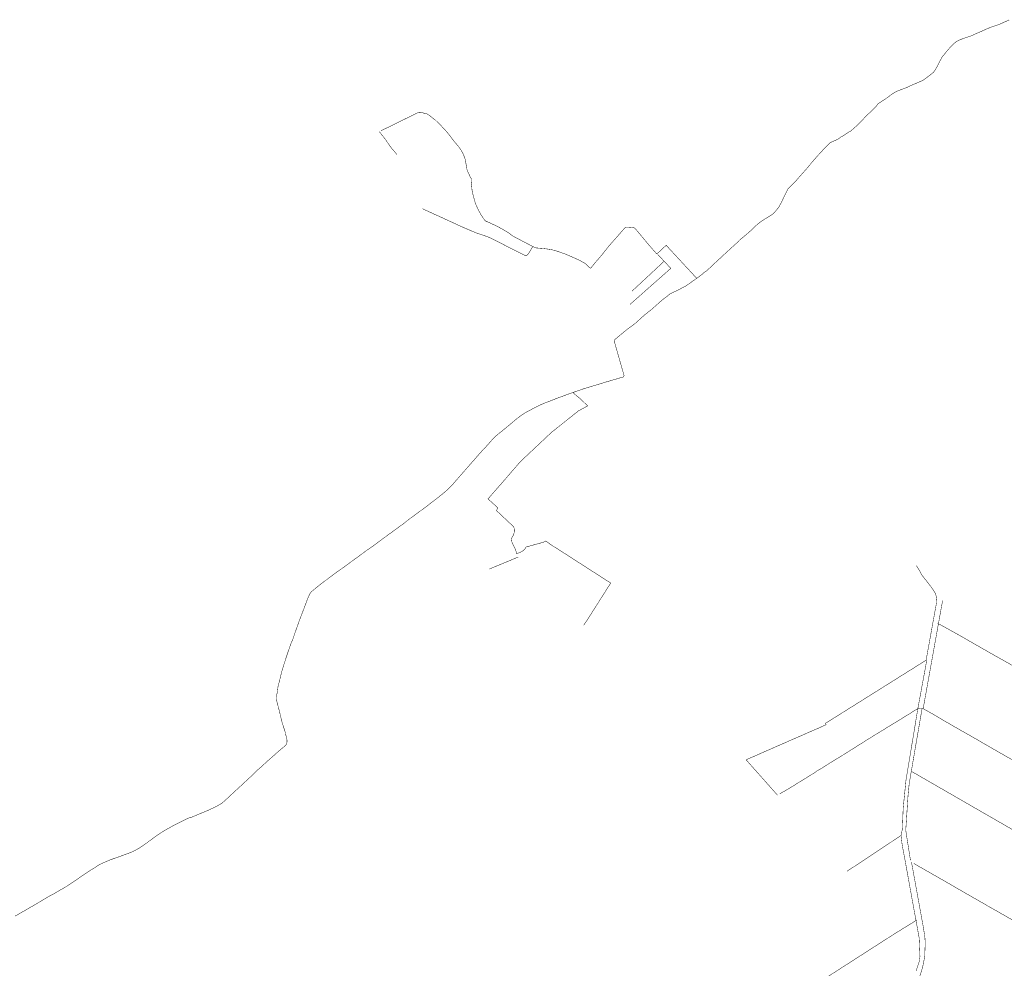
# Model space of a CAD drawing. Header units: metres. Extents: x 149734 to 159069, y 372625 to 380601.
# Tile 21 of 30: x 153494 to 155660, y 377181 to 379268. Entities that reach past the tile are written whole.
import ezdxf

# ---------------------------------------------------------------- set-up
doc = ezdxf.new("R2010")
doc.units = ezdxf.units.M
doc.header["$MEASUREMENT"] = 0
doc.layers.add('waterlopen', color=7, linetype='Continuous', true_color=0x5291a5)

msp = doc.modelspace()

# ---------------------------------------------------------------- linework, layer by layer
at = {"layer": 'waterlopen', "const_width": 1}
for points in [[(154983.1, 378699.1), (154984.5, 378700.1), (154996.5, 378709.1), (154998.6, 378711.5), (155003.1, 378714.4), (155003.5, 378714.7), (155006.6, 378717), (155007.3, 378718), (155015.3, 378725.1), (155020.9, 378730.7), (155036.2, 378744.9), (155058.9, 378765.9), (155076.7, 378781.9), (155081.2, 378786.5), (155082.9, 378787.9), (155084.7, 378789.3), (155092.2, 378795.5), (155102.3, 378804.4), (155111.5, 378813.4), (155118.3, 378819.5), (155126.6, 378825.7), (155140, 378833.8), (155147.7, 378838.6), (155152.1, 378842.1), (155155.9, 378846.4), (155158.9, 378849.7), (155164.6, 378857.5), (155170, 378867.6), (155174.6, 378877.3), (155179.2, 378886.8), (155183.5, 378895.4), (155199.2, 378911.2), (155208.7, 378922.1), (155226.9, 378942.6), (155235.9, 378953.8), (155250, 378969.9), (155257.9, 378978.1), (155259.4, 378979.5), (155260.5, 378981.4), (155265.3, 378986.4), (155269.4, 378990.4), (155272.3, 378993.5), (155275.2, 378996.3), (155277.8, 378998.2), (155281.4, 378999.8), (155293.4, 379005.3), (155300, 379009.9), (155308.6, 379015), (155316.9, 379020.6), (155321.9, 379023.3), (155329.8, 379030.1), (155336.1, 379036), (155342.7, 379042.5), (155354.3, 379054.7), (155360.9, 379061.5), (155362, 379062.2), (155368.2, 379067.9), (155374.2, 379073.8), (155378, 379077.7), (155381, 379082.1), (155384.4, 379085), (155392.5, 379090.1), (155398.4, 379094), (155406, 379099.3), (155411.9, 379104.3), (155418.4, 379108.2), (155425.8, 379111.9), (155436.6, 379115.8), (155444.1, 379118.7), (155454.7, 379123.7), (155477.8, 379133.4), (155484, 379136.9), (155484.4, 379137.2), (155492.4, 379143.5), (155500.9, 379150.1), (155503.8, 379152.5), (155506.4, 379155.9), (155513, 379167.2), (155517.6, 379176.6), (155521.1, 379182.9), (155521.7, 379184.6), (155525.2, 379189), (155532.8, 379198.5), (155540.1, 379206.8), (155548.3, 379215.4), (155554.8, 379220.4), (155559.7, 379222.8), (155562.2, 379224.1), (155562.9, 379224.5), (155565.5, 379225.4), (155587.5, 379232.9), (155596.6, 379237.1), (155612, 379243.9), (155622.7, 379248.7), (155634.5, 379253.2), (155648.3, 379257.7), (155659, 379262.7), (155670.3, 379267.7)], [(154288.9, 379023.8), (154291.1, 379024.9), (154296.2, 379027.4), (154328.4, 379043.2), (154360.7, 379059.1), (154361.1, 379059.2), (154368.4, 379062.8), (154371.3, 379064), (154374.1, 379064.5), (154377.1, 379064.1), (154390.5, 379060.9), (154391.5, 379060.2), (154398.5, 379055), (154405.4, 379049.7), (154405.7, 379049.6), (154408.2, 379047.7), (154419.8, 379036.3), (154432.8, 379022.3), (154433.4, 379021.6), (154439, 379014.8), (154439, 379014.7), (154442.2, 379010.5), (154447.9, 379002.7), (154448.2, 379002.4), (154449.1, 379001.3), (154452.4, 378997.4), (154454.3, 378995.3), (154460.1, 378988.4), (154465.2, 378981), (154469.5, 378973.1), (154472.2, 378966.4), (154472.9, 378964.8), (154474.6, 378958.5), (154475.7, 378952), (154477.1, 378943.4), (154478, 378938.7), (154479.5, 378934.1), (154481.6, 378929.9), (154484.5, 378923.7), (154484.6, 378923.4), (154487.7, 378918.1), (154487.8, 378916.5), (154488, 378913.2), (154488.3, 378909.9), (154488.5, 378907.4), (154488, 378904.7), (154489.1, 378893.5), (154491, 378884.4), (154491.3, 378882.6), (154496.5, 378864.2), (154501.8, 378852.1), (154507.3, 378841.8), (154507.9, 378840.5), (154511.8, 378834.7), (154511.8, 378834.6), (154517.8, 378826), (154523, 378823.4), (154525.4, 378822.4), (154526.6, 378821.9), (154527.8, 378821.4), (154543.3, 378814.3), (154544.5, 378813.6), (154556.3, 378807.2), (154568.3, 378800), (154575.1, 378795), (154575.7, 378794.5), (154582.6, 378790.2), (154584.5, 378789.3), (154594.1, 378784.2), (154600.8, 378780.7), (154600.9, 378780.6), (154622.1, 378769.6), (154622.2, 378769.5), (154622.5, 378769.3), (154622.9, 378769.1), (154626.3, 378767.6), (154629.6, 378766.2), (154645.1, 378764.9), (154659.9, 378763), (154669.5, 378761), (154678.9, 378758.2), (154683, 378756.5), (154683.5, 378756.3), (154694.7, 378752.5), (154725.5, 378739), (154732.4, 378735), (154739.1, 378731.3), (154748, 378722.2), (154748.9, 378721.9), (154750.2, 378721.6), (154760.9, 378735), (154764.8, 378739.4), (154764.8, 378739.4), (154773.6, 378749.5), (154775.3, 378751.5), (154789.8, 378770), (154791.2, 378771.6), (154812.6, 378795.8), (154824.2, 378809.2), (154824.3, 378809.2), (154826.8, 378811.5), (154826.9, 378811.6), (154830.1, 378812), (154843.8, 378810.7), (154845.7, 378810.2), (154847.3, 378809.3), (154848.7, 378807.9), (154864.1, 378789.2), (154871.9, 378779.9), (154886.4, 378762.9), (154889.5, 378759.5), (154889.5, 378759.3), (154895.2, 378753.2), (154895.9, 378753.6), (154897.7, 378754.8), (154907, 378763.5), (154916.2, 378772.2), (154917.2, 378771), (154918.2, 378769.7), (154921.3, 378766.2), (154931.3, 378755.3), (154949.9, 378735.3), (154950.1, 378735), (154977.7, 378705.2), (154978.3, 378704.7), (154980.3, 378702.4), (154982.4, 378700.2), (154983.1, 378699.1)], [(154323.7, 378971.6), (154322.1, 378973.9), (154321, 378975.1), (154318, 378978.8), (154316.3, 378980.7), (154314.5, 378982.6), (154313.6, 378983.4), (154308, 378991.3), (154301.6, 379000.5), (154301, 379001.4), (154299.4, 379003.6), (154299.2, 379003.9), (154298.8, 379004.5), (154298.6, 379004.8), (154292.6, 379012.5), (154286, 379021), (154285.2, 379022)], [(154380.2, 378852.3), (154383.6, 378850.7), (154383.6, 378850.7), (154404.5, 378841.1), (154420.3, 378834), (154446.2, 378822.1), (154448.6, 378821), (154450.9, 378819.9), (154468.1, 378812), (154468.4, 378811.9), (154489.4, 378802.9), (154494.7, 378800.7), (154498.7, 378799.1), (154500.9, 378798.4), (154521.9, 378791.1), (154528.9, 378788.5), (154535.6, 378784.9), (154552.1, 378776.7), (154553.2, 378776.1), (154553.2, 378776.1), (154577.6, 378763.6), (154598.5, 378753), (154608.3, 378748.5), (154610.3, 378750.3), (154611.6, 378751.5), (154613.8, 378754.6), (154617.3, 378760.1), (154617.3, 378760.2), (154618.5, 378762), (154620, 378764.7), (154621.4, 378767.4), (154622.5, 378769.3)], [(154836.2, 378641.6), (154901.1, 378699), (154926.2, 378721.1), (154925.6, 378721.8), (154925.3, 378722.2), (154912, 378736.3), (154911.5, 378736.8), (154911.1, 378737.3), (154897, 378752.4)], [(154911.8, 378737.2), (154911.5, 378736.9), (154911.5, 378736.8), (154840.9, 378671)], [(154711.2, 378448.2), (154737.6, 378457.3), (154778, 378469.4), (154782.4, 378470.9), (154782.9, 378470.9), (154783.2, 378470.9), (154783.3, 378471), (154784.6, 378471.6), (154787, 378472.1), (154805.7, 378477.6), (154821.5, 378482.2), (154823.5, 378485.3), (154813.3, 378520.7), (154803.2, 378556.1), (154801.8, 378561.3), (154801.7, 378562.8), (154802.2, 378563.5), (154803.1, 378564.5), (154812.2, 378572.1), (154830.9, 378587.5), (154848.8, 378600.7), (154862.6, 378613.4), (154863.5, 378614.2), (154865.7, 378616.2), (154868.9, 378619.1), (154882.7, 378629.8), (154903.3, 378648.1), (154911.8, 378655.2), (154917.6, 378659.3), (154922.9, 378663.8), (154923.9, 378664.6), (154933, 378669.1), (154941.9, 378673.4), (154953.2, 378679.3), (154957, 378681.2), (154960, 378682.9), (154976.3, 378694.4), (154979.7, 378696.8), (154979.8, 378696.8), (154983.1, 378699.1)], [(153484.3, 377296.2), (153513.2, 377312.7), (153533.7, 377324.8), (153561.1, 377341), (153568.8, 377344.9), (153597.6, 377361.8), (153617.5, 377375.1), (153646.6, 377394.8), (153671, 377410.2), (153693.4, 377420), (153702.3, 377423), (153730.9, 377433.4), (153741.6, 377437.5), (153749.9, 377441.6), (153759.2, 377447), (153769.1, 377453.7), (153791.9, 377470.7), (153806.9, 377481), (153817.4, 377487.1), (153832.6, 377495.5), (153857.2, 377507.7), (153864.4, 377511.3), (153865.2, 377511.7), (153868.6, 377512.7), (153872.3, 377513.9), (153873.7, 377514.3), (153909.2, 377529.2), (153924.9, 377536.5), (153932.9, 377540.8), (153939.6, 377545), (153948.6, 377553), (153965.2, 377568.5), (153975.5, 377578), (153996.1, 377597.1), (154008.6, 377608.7), (154017.9, 377618), (154019.7, 377619.5), (154020.2, 377619.9), (154021.4, 377621), (154023.4, 377622.5), (154030.9, 377629.5), (154039.1, 377637.1), (154039.6, 377637.5), (154054.8, 377650.9), (154057.3, 377652.9), (154059, 377654.7), (154060.6, 377656.1), (154064.9, 377659.9), (154070.6, 377664.6), (154077.2, 377670.2), (154080.7, 377674.1), (154082.2, 377678.6), (154082.3, 377683.3), (154081.4, 377687.3), (154077.8, 377702.6), (154071.6, 377721.6), (154064.9, 377749.3), (154060.7, 377765.3), (154058.9, 377772.8), (154058.5, 377774.6), (154058.4, 377777.7), (154060.5, 377786.9), (154060.7, 377787.4), (154061.2, 377791), (154061.2, 377791.7), (154061.9, 377796.1), (154062.7, 377802.5), (154065.6, 377812.9), (154065.9, 377814.3), (154069.6, 377830.1), (154074.9, 377848.4), (154083.8, 377875.5), (154091.1, 377896.4), (154095.5, 377906.4), (154097.5, 377912.5), (154097.6, 377912.8), (154099.8, 377919.5), (154108.8, 377944.9), (154120.9, 377976.5), (154127.7, 377994.9), (154131, 378001.9), (154130.6, 378002.5), (154135.2, 378009), (154141.3, 378014.4), (154151, 378022.3), (154163.2, 378031.7), (154191.5, 378052.8), (154208.3, 378064.7), (154234.3, 378083.7), (154255, 378099), (154271.8, 378110.6), (154289.1, 378123.6), (154315.7, 378143), (154338.9, 378159.9), (154349.7, 378168.6), (154356.9, 378173.8), (154364.1, 378179), (154389.5, 378197.9), (154409.2, 378213), (154423.6, 378224.4), (154433.5, 378232.8), (154440.1, 378239.5), (154447.2, 378246.7), (154467.5, 378270), (154490.6, 378296.3), (154511.5, 378320.2), (154514.2, 378322.5), (154528.9, 378339), (154536.5, 378347.7), (154542.9, 378353.5), (154571.1, 378376.5), (154585.1, 378388.3), (154585.6, 378388.9), (154595.2, 378396.2), (154606.2, 378403.6), (154621.5, 378411.7), (154630.3, 378416.3), (154637.4, 378419.8), (154648, 378424.6), (154649.8, 378425.2), (154666.5, 378431.6), (154674.9, 378435), (154706, 378446.4), (154711.2, 378448.2)], [(154734.7, 377936.4), (154740, 377943.9), (154740.1, 377944), (154792.2, 378026), (154792.3, 378026.1), (154794.1, 378028.9), (154793.5, 378029.3), (154791.2, 378030.9), (154790.1, 378031.5), (154788.9, 378032.2), (154712.5, 378081.3), (154712.1, 378081.6), (154684, 378099.7), (154679.7, 378102.4), (154675.4, 378105.1), (154664.5, 378112), (154656.8, 378117.4), (154651.2, 378121.3), (154645.2, 378118.5), (154645.2, 378118.5), (154608.2, 378108.2), (154605.5, 378104.2), (154602.1, 378100.7), (154598, 378097.9), (154593.6, 378096), (154591.3, 378095.1), (154588.9, 378094.2), (154588.3, 378094), (154587.1, 378093.5), (154586, 378098.3), (154583.5, 378105.3), (154580, 378112), (154578.3, 378115.6), (154576.7, 378119.2), (154575.9, 378125.2), (154576.5, 378128.4), (154578.8, 378132.1), (154580.7, 378136.2), (154581.9, 378140.6), (154582.2, 378145.2), (154581.6, 378149.8), (154580.6, 378152.5), (154580.5, 378152.8), (154542.7, 378188.4), (154546, 378194.2), (154524.3, 378214), (154530.4, 378221.1), (154530.4, 378221.2), (154556.7, 378251.2), (154557.4, 378252.1), (154558.1, 378252.8), (154595.5, 378296.2), (154595.6, 378296.2), (154663, 378359.6), (154663.4, 378360), (154722.5, 378407.2), (154743.3, 378418.6), (154727.6, 378434), (154727.4, 378434.1), (154714.1, 378445.1), (154713.4, 378445.8), (154712.7, 378446.6), (154711.8, 378447.6), (154711.7, 378447.6), (154711.2, 378448.2)], [(154527.3, 378059.8), (154590.5, 378086)], [(155466, 378067.4), (155473.4, 378056.1), (155477, 378048.3), (155499.7, 378019), (155504.1, 378012.6), (155506.8, 378008.5), (155509.6, 378001), (155510.8, 377993.2), (155510.3, 377984.7), (155487.6, 377859.2), (155378, 377790.4), (155266.1, 377720.2), (155267.5, 377717.3), (155254.4, 377711.3), (155186.4, 377681.6), (155091.8, 377640.1), (155161.1, 377561.9)], [(155523.9, 377990.6), (155514.7, 377939.5), (155481.2, 377753)], [(155513.2, 377940.4), (155514.7, 377939.5), (155558.6, 377915.2), (155605.2, 377888.5), (155634.9, 377871.5), (155712.2, 377828), (155743.8, 377809.7), (155756.1, 377802.5), (155757.4, 377801.8)], [(155465.5, 377175.3), (155472.7, 377197.3), (155474.1, 377207.6), (155472.4, 377247.9), (155465.4, 377286.5), (155465.3, 377286.6), (155440.1, 377425.7), (155434.9, 377453.5), (155432.5, 377473.7), (155435.4, 377487.8), (155437.2, 377533.9), (155443.4, 377595.6), (155455.6, 377669.3), (155460.7, 377699.8), (155469.1, 377750.8), (155469.4, 377752.5), (155489, 377858.7)], [(155165.7, 377565), (155192, 377580.6), (155218.6, 377597), (155238.6, 377609.3), (155248, 377615.7), (155258.4, 377621.8), (155279.6, 377635.2), (155291.2, 377642.4), (155295.1, 377644.8), (155298.9, 377647), (155299.1, 377647.1), (155308, 377652.6), (155332.7, 377668.1), (155339.7, 377672.6), (155365.7, 377688.9), (155392.5, 377705.4), (155417.4, 377720.6), (155446.7, 377738.6), (155462.8, 377748.7), (155469.4, 377752.5), (155471, 377753.4), (155475.2, 377753.5), (155479.3, 377753.5), (155489.4, 377748), (155503.1, 377740.3), (155524.8, 377727.4), (155546.8, 377714.7), (155568.9, 377702), (155590.6, 377689.8), (155612, 377677.3), (155634.1, 377664.6), (155656.4, 377651.8), (155678.8, 377639.1)], [(155478.7, 377752.4), (155478.6, 377751.9), (155462.5, 377658.5), (155462.5, 377658.3), (155454.7, 377612.7), (155450.4, 377587.5), (155448, 377563.6), (155443.1, 377489.1), (155443.2, 377482.7), (155453.2, 377418.9)], [(155456.8, 377613.8), (155712.4, 377466.4), (155758.8, 377439.6), (155759.5, 377439.2)], [(155314, 377395.1), (155330.7, 377406.1), (155432.5, 377473.7)], [(155455.4, 377415.2), (155475.2, 377306.4), (155482, 377269), (155485.1, 377247.9), (155485.6, 377236.1), (155484.5, 377206.2), (155484.4, 377206), (155480.3, 377185.3), (155474.7, 377166.8), (155458.6, 377131.7), (155442.7, 377110.9), (155423.1, 377090.2), (155347.1, 377031.5), (155347, 377031.4), (155343.5, 377028.7), (155338.5, 377024.9), (155035, 376792.8), (155033.6, 376794.2), (154966.8, 376865.9), (154884.5, 376954.2)], [(155460.5, 377412.1), (155470.6, 377406.3), (155512.2, 377382.5), (155539.4, 377366.9), (155550.8, 377360.2), (155585.5, 377340.2), (155620.7, 377320.1), (155625.3, 377317.4), (155660.3, 377297.5), (155698, 377275.8), (155711.5, 377268.1), (155732.2, 377255.6), (155740.3, 377251.5), (155741.6, 377251.2), (155742.9, 377250.8), (155745.8, 377250)], [(155467.9, 377288), (155465.4, 377286.5), (155420.1, 377258.5), (155419.7, 377258.3), (155255.7, 377152.9), (155261.6, 377144.9), (155266.1, 377138.8), (155279, 377121.3), (155299.4, 377093.7), (154988.3, 376860.9), (154986.9, 376859.8)]]:
    msp.add_lwpolyline(points, dxfattribs=at)

doc.saveas('drawing.dxf')
